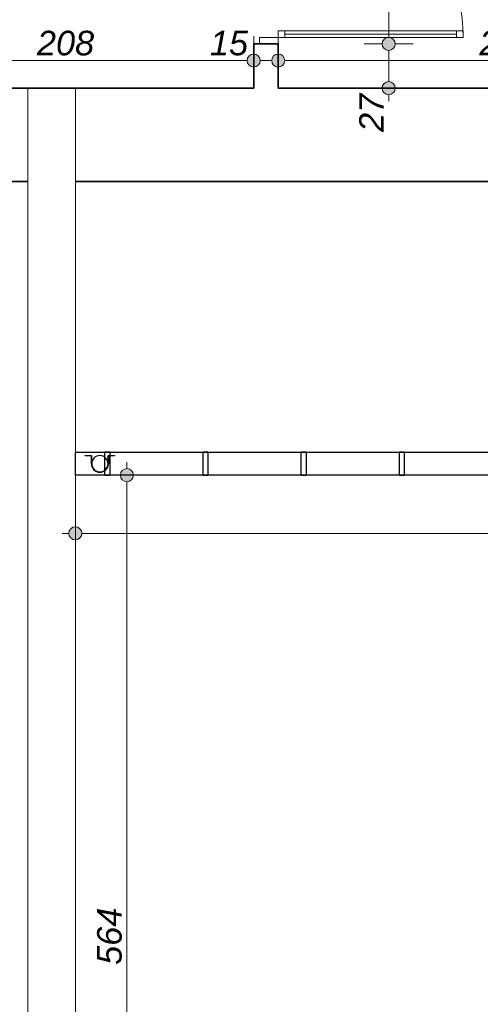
# Model space of a CAD drawing. Header units: millimetres. Extents: x -13944 to 84772, y -78836 to -35317.
# Tile 31 of 85: x 29584 to 32400, y -67712 to -61696. Entities that reach past the tile are written whole.
import ezdxf

# ---------------------------------------------------------------- set-up
doc = ezdxf.new("R2010")
doc.units = ezdxf.units.MM
doc.header["$MEASUREMENT"] = 0
doc.linetypes.add('Wipeout_Contour', pattern=[1000, 0, -1000])
for name, color, linetype, lineweight in [('Drzwi ArchiCAD_Nr_pióra__1', 7, 'Continuous', 0), ('Konstrukcja - Stropy_Nr_pióra__1', 7, 'Continuous', 0), ('Konstrukcja - Ściany zew_Nr_pióra__1', 7, 'Continuous', 0), ('Konstrukcja - Ściany zew_Nr_pióra__6', 7, 'Continuous', 35), ('Wnętrze - Umeblowanie_Nr_pióra__4', 7, 'Continuous', 25), ('Wymiarowanie - Ogólne_Nr_pióra__82', 114, 'Continuous', 13)]:
    doc.layers.add(name, color=color, linetype=linetype, lineweight=lineweight)
doc.layers.add('Konstrukcja - Ściany zew', color=7, linetype='Continuous')
doc.layers.add('Wymiarowanie - Ogólne', color=7, linetype='Continuous')
doc.styles.add('GENERATED_STYLE_3', font='txt')
doc.dimstyles.new('GENERATED_STYLE__1', dxfattribs={"dimtxt": 150, "dimasz": 152, "dimexe": 0.18, "dimexo": 0, "dimgap": 0.09, "dimtad": 1, "dimlfac": 0.1, "dimzin": 0, "dimdsep": 46, "dimtxsty": 'GENERATED_STYLE_3', "dimblk": 'ARROWHEAD_11', "dimblk1": 'ARROWHEAD_11', "dimblk2": 'ARROWHEAD_11', "dimcen": 0.09, "dimclrd": 114, "dimclre": 114, "dimclrt": 114, "dimazin": 0, "dimtfac": 1, "dimtdec": 4, "dimtmove": 0, "dimatfit": 3, "dimfxl": 1, "dimtolj": 1, "dimtzin": 0, "dimarcsym": 0})
doc.dimstyles.new('GENERATED_STYLE__2', dxfattribs={"dimtxt": 150, "dimasz": 152, "dimexe": 0.18, "dimexo": 0, "dimgap": 0.09, "dimtad": 1, "dimtih": 1, "dimtoh": 1, "dimlfac": 0.1, "dimzin": 0, "dimdsep": 46, "dimtxsty": 'GENERATED_STYLE_3', "dimblk": 'ARROWHEAD_11', "dimblk1": 'ARROWHEAD_11', "dimblk2": 'ARROWHEAD_11', "dimcen": 0.09, "dimclrd": 114, "dimclre": 114, "dimclrt": 114, "dimazin": 0, "dimtfac": 1, "dimtdec": 4, "dimtmove": 0, "dimatfit": 3, "dimfxl": 1, "dimtolj": 1, "dimtzin": 0, "dimarcsym": 0})

# ---------------------------------------------------------------- blocks, each defined once
blk = doc.blocks.new('*D97')
at = {"layer": 'Wymiarowanie - Ogólne_Nr_pióra__82', "linetype": 'Continuous'}
for points in [[(30280, -64479), (30277, -64463.7), (30268.3, -64450.7), (30255.3, -64442), (30240, -64439), (30224.7, -64442), (30211.8, -64450.7), (30203.1, -64463.7), (30200, -64479), (30203.1, -64494.3), (30211.8, -64507.3), (30224.7, -64515.9), (30240, -64519), (30255.3, -64515.9), (30268.3, -64507.3), (30277, -64494.3)], [(30280, -70122.2), (30277, -70106.9), (30268.3, -70093.9), (30255.3, -70085.2), (30240, -70082.2), (30224.7, -70085.2), (30211.8, -70093.9), (30203.1, -70106.9), (30200, -70122.2), (30203.1, -70137.5), (30211.8, -70150.5), (30224.7, -70159.1), (30240, -70162.2), (30255.3, -70159.1), (30268.3, -70150.5), (30277, -70137.5)]]:
    blk.add_hatch(color=256, dxfattribs=at).paths.add_polyline_path(points)
for p, q in [((30240, -64439), (30240, -64399)), ((30200, -64479), (30090, -64479)), ((30390, -64479), (30280, -64479)), ((30240, -70082.2), (30240, -64519)), ((30200, -70122.2), (30090, -70122.2)), ((30390, -70122.2), (30280, -70122.2)), ((30240, -70202.2), (30240, -70162.2))]:
    blk.add_line(p, q, dxfattribs=at)
for centre in [(30240, -64479), (30240, -70122.2)]:
    blk.add_circle(centre, 40, dxfattribs=at)
at = {"layer": 'Wymiarowanie - Ogólne_Nr_pióra__82', "insert": (30210, -67471.3), "char_height": 150, "attachment_point": 7, "rotation": 90, "style": 'GENERATED_STYLE_3'}
blk.add_mtext('\\A1;{\\fArial|b0|i1|c238|p38;564}', dxfattribs=at)
blk = doc.blocks.new('ARROWHEAD_11')
at = {"color": 0, "linetype": 'Continuous', "lineweight": 0}
blk.add_line((0, 0), (-1, 0), dxfattribs=at)
at = {"color": 0, "linetype": 'Continuous', "lineweight": 0, "const_width": 0.25, "flags": 128}
blk.add_lwpolyline([(-0.125, 0, 1), (0.125, 0, 1)], format="xyb", close=True, dxfattribs=at)
blk = doc.blocks.new('*D98')
at = {"layer": 'Wymiarowanie - Ogólne_Nr_pióra__82', "linetype": 'Continuous'}
for points in [[(29964.6, -64834.5), (29961.6, -64819.2), (29952.9, -64806.3), (29939.9, -64797.6), (29924.6, -64794.5), (29909.3, -64797.6), (29896.3, -64806.3), (29887.6, -64819.2), (29884.6, -64834.5), (29887.6, -64849.8), (29896.3, -64862.8), (29909.3, -64871.5), (29924.6, -64874.5), (29939.9, -64871.5), (29952.9, -64862.8), (29961.6, -64849.8)], [(48315.4, -64834.5), (48312.3, -64819.2), (48303.7, -64806.3), (48290.7, -64797.6), (48275.4, -64794.5), (48260.1, -64797.6), (48247.1, -64806.3), (48238.4, -64819.2), (48235.4, -64834.5), (48238.4, -64849.8), (48247.1, -64862.8), (48260.1, -64871.5), (48275.4, -64874.5), (48290.7, -64871.5), (48303.7, -64862.8), (48312.3, -64849.8)]]:
    blk.add_hatch(color=256, dxfattribs=at).paths.add_polyline_path(points)
for p, q in [((29924.6, -64794.5), (29924.6, -64684.5)), ((48275.4, -64794.5), (48275.4, -64684.5)), ((29844.6, -64834.5), (29884.6, -64834.5)), ((29964.6, -64834.5), (48235.4, -64834.5)), ((48315.4, -64834.5), (48355.4, -64834.5)), ((29924.6, -64984.5), (29924.6, -64874.5)), ((48275.4, -64984.5), (48275.4, -64874.5))]:
    blk.add_line(p, q, dxfattribs=at)
for centre in [(29924.6, -64834.5), (48275.4, -64834.5)]:
    blk.add_circle(centre, 40, dxfattribs=at)
at = {"layer": 'Wymiarowanie - Ogólne_Nr_pióra__82', "insert": (38843.5, -64804.5), "char_height": 150, "attachment_point": 7, "style": 'GENERATED_STYLE_3'}
blk.add_mtext('\\A1;{\\fArial|b0|i1|c238|p38;1 835}', dxfattribs=at)
blk = doc.blocks.new('*D341')
at = {"layer": 'Wymiarowanie - Ogólne_Nr_pióra__82', "linetype": 'Continuous'}
for points in [[(28974.6, -61945.7), (28971.6, -61930.4), (28962.9, -61917.4), (28949.9, -61908.7), (28934.6, -61905.7), (28919.3, -61908.7), (28906.3, -61917.4), (28897.7, -61930.4), (28894.6, -61945.7), (28897.7, -61961), (28906.3, -61974), (28919.3, -61982.6), (28934.6, -61985.7), (28949.9, -61982.6), (28962.9, -61974), (28971.6, -61961)], [(31054.6, -61945.8), (31051.6, -61930.5), (31042.9, -61917.5), (31029.9, -61908.9), (31014.6, -61905.8), (30999.3, -61908.9), (30986.3, -61917.5), (30977.7, -61930.5), (30974.6, -61945.8), (30977.7, -61961.1), (30986.3, -61974.1), (30999.3, -61982.8), (31014.6, -61985.8), (31029.9, -61982.8), (31042.9, -61974.1), (31051.6, -61961.1)]]:
    blk.add_hatch(color=256, dxfattribs=at).paths.add_polyline_path(points)
for p, q in [((28934.6, -61905.7), (28934.6, -61795.7)), ((28974.6, -61945.7), (30974.6, -61945.8)), ((28934.6, -62095.7), (28934.6, -61985.7))]:
    blk.add_line(p, q, dxfattribs=at)
blk.add_circle((28934.6, -61945.7), 40, dxfattribs=at)
at = {"layer": 'Wymiarowanie - Ogólne_Nr_pióra__82', "char_height": 150, "attachment_point": 7, "rotation": 359.9958, "style": 'GENERATED_STYLE_3'}
for s, insert in [('\\A1;{\\fArial|b0|i1|c238|p38;208}', (29690, -61915.7)), ('\\A1;{\\fArial|b0|i1|c238|p38;15}', (30747, -61915.8))]:
    blk.add_mtext(s, dxfattribs=dict(at, insert=insert))
blk = doc.blocks.new('*D342')
at = {"layer": 'Wymiarowanie - Ogólne_Nr_pióra__82', "linetype": 'Continuous'}
for points in [[(31054.6, -61945.8), (31051.6, -61930.5), (31042.9, -61917.5), (31029.9, -61908.9), (31014.6, -61905.8), (30999.3, -61908.9), (30986.3, -61917.5), (30977.7, -61930.5), (30974.6, -61945.8), (30977.7, -61961.1), (30986.3, -61974.1), (30999.3, -61982.8), (31014.6, -61985.8), (31029.9, -61982.8), (31042.9, -61974.1), (31051.6, -61961.1)], [(31204.6, -61945.8), (31201.6, -61930.5), (31192.9, -61917.6), (31179.9, -61908.9), (31164.6, -61905.8), (31149.3, -61908.9), (31136.3, -61917.6), (31127.7, -61930.5), (31124.6, -61945.8), (31127.7, -61961.1), (31136.3, -61974.1), (31149.3, -61982.8), (31164.6, -61985.8), (31179.9, -61982.8), (31192.9, -61974.1), (31201.6, -61961.1)]]:
    blk.add_hatch(color=256, dxfattribs=at).paths.add_polyline_path(points)
for p, q in [((31014.6, -61905.8), (31014.6, -61795.8)), ((31054.6, -61945.8), (31124.6, -61945.8)), ((31014.6, -62095.8), (31014.6, -61985.8))]:
    blk.add_line(p, q, dxfattribs=at)
blk.add_circle((31014.6, -61945.8), 40, dxfattribs=at)
blk = doc.blocks.new('*D343')
at = {"layer": 'Wymiarowanie - Ogólne_Nr_pióra__82', "linetype": 'Continuous'}
for points in [[(31204.6, -61945.8), (31201.6, -61930.5), (31192.9, -61917.6), (31179.9, -61908.9), (31164.6, -61905.8), (31149.3, -61908.9), (31136.3, -61917.6), (31127.7, -61930.5), (31124.6, -61945.8), (31127.7, -61961.1), (31136.3, -61974.1), (31149.3, -61982.8), (31164.6, -61985.8), (31179.9, -61982.8), (31192.9, -61974.1), (31201.6, -61961.1)], [(34004.7, -61946), (34001.6, -61930.7), (33992.9, -61917.8), (33980, -61909.1), (33964.7, -61906), (33949.3, -61909.1), (33936.4, -61917.8), (33927.7, -61930.7), (33924.7, -61946), (33927.7, -61961.4), (33936.4, -61974.3), (33949.3, -61983), (33964.7, -61986), (33980, -61983), (33992.9, -61974.3), (34001.6, -61961.4)]]:
    blk.add_hatch(color=256, dxfattribs=at).paths.add_polyline_path(points)
for p, q in [((31164.6, -61905.8), (31164.6, -61795.8)), ((31204.6, -61945.8), (33924.7, -61946)), ((31164.6, -62095.8), (31164.6, -61985.8))]:
    blk.add_line(p, q, dxfattribs=at)
blk.add_circle((31164.6, -61945.8), 40, dxfattribs=at)
at = {"layer": 'Wymiarowanie - Ogólne_Nr_pióra__82', "insert": (32393.9, -61915.9), "char_height": 150, "attachment_point": 7, "rotation": 359.9958, "style": 'GENERATED_STYLE_3'}
blk.add_mtext('\\A1;{\\fArial|b0|i1|c238|p38;280}', dxfattribs=at)
blk = doc.blocks.new('*D372')
at = {"layer": 'Wymiarowanie - Ogólne_Nr_pióra__82', "linetype": 'Continuous'}
for points in [[(31879.8, -61844.1), (31876.8, -61828.7), (31868.1, -61815.8), (31855.1, -61807.1), (31839.8, -61804.1), (31824.5, -61807.1), (31811.5, -61815.8), (31802.9, -61828.7), (31799.8, -61844.1), (31802.9, -61859.4), (31811.5, -61872.3), (31824.5, -61881), (31839.8, -61884.1), (31855.1, -61881), (31868.1, -61872.3), (31876.8, -61859.4)], [(31879.8, -62114.1), (31876.8, -62098.7), (31868.1, -62085.8), (31855.1, -62077.1), (31839.8, -62074.1), (31824.5, -62077.1), (31811.5, -62085.8), (31802.9, -62098.7), (31799.8, -62114.1), (31802.9, -62129.4), (31811.5, -62142.3), (31824.5, -62151), (31839.8, -62154.1), (31855.1, -62151), (31868.1, -62142.3), (31876.8, -62129.4)]]:
    blk.add_hatch(color=256, dxfattribs=at).paths.add_polyline_path(points)
for p, q in [((31799.8, -61844.1), (31689.8, -61844.1)), ((31989.8, -61844.1), (31879.8, -61844.1)), ((31839.8, -62074.1), (31839.8, -61884.1)), ((31799.8, -62114.1), (31689.8, -62114.1)), ((31989.8, -62114.1), (31879.8, -62114.1)), ((31839.8, -62194.1), (31839.8, -62154.1))]:
    blk.add_line(p, q, dxfattribs=at)
for centre in [(31839.8, -61844.1), (31839.8, -62114.1)]:
    blk.add_circle(centre, 40, dxfattribs=at)
at = {"layer": 'Wymiarowanie - Ogólne_Nr_pióra__82', "insert": (31809.8, -62381.7), "char_height": 150, "attachment_point": 7, "rotation": 90, "style": 'GENERATED_STYLE_3'}
blk.add_mtext('\\A1;{\\fArial|b0|i1|c238|p38;27}', dxfattribs=at)
blk = doc.blocks.new('*D373')
at = {"layer": 'Wymiarowanie - Ogólne_Nr_pióra__82', "linetype": 'Continuous'}
for points in [[(31879.8, -59504.1), (31876.8, -59488.7), (31868.1, -59475.8), (31855.1, -59467.1), (31839.8, -59464.1), (31824.5, -59467.1), (31811.5, -59475.8), (31802.9, -59488.7), (31799.8, -59504.1), (31802.9, -59519.4), (31811.5, -59532.3), (31824.5, -59541), (31839.8, -59544.1), (31855.1, -59541), (31868.1, -59532.3), (31876.8, -59519.4)], [(31879.8, -61844.1), (31876.8, -61828.7), (31868.1, -61815.8), (31855.1, -61807.1), (31839.8, -61804.1), (31824.5, -61807.1), (31811.5, -61815.8), (31802.9, -61828.7), (31799.8, -61844.1), (31802.9, -61859.4), (31811.5, -61872.3), (31824.5, -61881), (31839.8, -61884.1), (31855.1, -61881), (31868.1, -61872.3), (31876.8, -61859.4)]]:
    blk.add_hatch(color=256, dxfattribs=at).paths.add_polyline_path(points)
for p, q in [((31799.8, -59504.1), (31689.8, -59504.1)), ((31839.8, -61804.1), (31839.8, -59544.1)), ((31989.8, -59504.1), (31879.8, -59504.1)), ((31799.8, -61844.1), (31689.8, -61844.1)), ((31989.8, -61844.1), (31879.8, -61844.1))]:
    blk.add_line(p, q, dxfattribs=at)
for centre in [(31839.8, -59504.1), (31839.8, -61844.1)]:
    blk.add_circle(centre, 40, dxfattribs=at)
at = {"layer": 'Wymiarowanie - Ogólne_Nr_pióra__82', "insert": (31809.8, -60844.8), "char_height": 150, "attachment_point": 7, "rotation": 90, "style": 'GENERATED_STYLE_3'}
blk.add_mtext('\\A1;{\\fArial|b0|i1|c238|p38;234}', dxfattribs=at)

msp = doc.modelspace()

# ---------------------------------------------------------------- linework, layer by layer
at = {"layer": 'Drzwi ArchiCAD_Nr_pióra__1', "linetype": 'Continuous'}
for p, q in [((31164.596, -61764.054), (31204.596, -61764.054)), ((31164.596, -61804.054), (31164.596, -61764.054)), ((31204.596, -61764.054), (32254.596, -61764.054)), ((31204.596, -61784.054), (31204.596, -61764.054)), ((31204.596, -61764.054), (31204.596, -61804.054)), ((31204.596, -61784.054), (32254.596, -61784.054)), ((31204.596, -61804.054), (31204.596, -61784.054)), ((32254.596, -61784.054), (31204.596, -61784.054)), ((32254.596, -61784.054), (31204.596, -61784.054)), ((32254.596, -61764.054), (32254.596, -61784.054)), ((32254.596, -61804.054), (32254.596, -61764.054)), ((32254.596, -61764.054), (32294.596, -61764.054)), ((32254.596, -61784.054), (32254.596, -61804.054)), ((32294.596, -61764.054), (32294.596, -61804.054)), ((31049.596, -61804.054), (31164.596, -61804.054)), ((31049.596, -61844.054), (31049.596, -61804.054)), ((31164.596, -61844.054), (31049.596, -61844.054)), ((31164.596, -61844.054), (31049.596, -61844.054)), ((31164.596, -61804.054), (31164.596, -61844.054)), ((31204.596, -61804.054), (31164.596, -61804.054)), ((32254.596, -61804.054), (31204.596, -61804.054)), ((32294.596, -61804.054), (32254.596, -61804.054))]:
    msp.add_line(p, q, dxfattribs=at)
msp.add_arc((31164.596, -61804.054), 1130, 0, 90, dxfattribs=at)
at = {"layer": 'Konstrukcja - Stropy_Nr_pióra__1', "linetype": 'Continuous', "flags": 128}
for points in [[(2164.596, -62391.747), (2164.596, -66752.955), (28418.016, -66749.91), (28418.016, -62684.566), (51525.096, -62684.566), (55044.372, -65629.384), (57269.596, -65629.126), (57269.596, -65629.384), (60264.596, -65629.384), (60264.596, -59579.384), (37951.507, -40862.978), (28294.596, -40862.978), (28294.596, -47992.978), (2164.596, -47992.978), (2164.596, -58010.641)], [(2164.596, -66752.955), (2164.596, -76044.91), (6159.596, -76044.91), (6159.041, -71572.176), (27734.596, -71572.176), (27734.596, -70122.176), (29924.596, -70122.176), (29924.596, -64338.978), (48317.016, -64338.978), (52953.596, -68219.724), (52953.596, -70122.176), (57269.596, -70122.176), (57269.596, -65629.384), (55044.372, -65629.384), (51526.196, -62685.486), (48316.127, -62681.583), (28417.544, -62683.891), (28418.016, -66749.91)]]:
    msp.add_lwpolyline(points, close=True, dxfattribs=at)
at = {"layer": 'Konstrukcja - Ściany zew_Nr_pióra__6', "linetype": 'Continuous'}
for p, q in [((31049.596, -61844.054), (31014.596, -61844.054)), ((31164.596, -61844.054), (31049.596, -61844.054))]:
    msp.add_line(p, q, dxfattribs=at)
at = {"layer": 'Konstrukcja - Ściany zew_Nr_pióra__6', "linetype": 'Continuous', "flags": 128}
for points in [[(31014.596, -61844.054), (31014.596, -62114.043)], [(31164.596, -62114.054), (31164.596, -61844.054)], [(33964.638, -62114.26), (31164.596, -62114.054)]]:
    msp.add_lwpolyline(points, dxfattribs=at)
at = {"layer": 'Wnętrze - Umeblowanie_Nr_pióra__4', "linetype": 'Continuous'}
for p, q in [((29984.596, -64360.978), (29984.596, -64358.978)), ((29984.596, -64358.978), (30024.396, -64358.978)), ((29984.596, -64360.978), (29984.596, -64358.978)), ((29984.596, -64358.978), (30024.396, -64358.978)), ((29984.596, -64360.978), (29984.596, -64358.978)), ((29984.596, -64358.978), (30024.396, -64358.978)), ((29984.596, -64360.978), (29984.596, -64358.978)), ((29984.596, -64358.978), (30024.396, -64358.978)), ((29984.596, -64360.978), (29984.596, -64358.978)), ((29984.596, -64358.978), (30024.396, -64358.978)), ((29984.596, -64360.978), (29984.596, -64358.978)), ((29984.596, -64358.978), (30024.396, -64358.978)), ((29984.596, -64360.978), (29984.596, -64358.978)), ((29984.596, -64358.978), (30024.396, -64358.978)), ((29984.596, -64360.978), (29984.596, -64358.978)), ((29984.596, -64358.978), (30024.396, -64358.978)), ((29984.596, -64360.978), (29984.596, -64358.978)), ((29984.596, -64358.978), (30024.396, -64358.978)), ((29984.596, -64360.978), (29984.596, -64358.978)), ((29984.596, -64358.978), (30024.396, -64358.978)), ((29984.596, -64360.978), (29984.596, -64358.978)), ((29984.596, -64358.978), (30024.396, -64358.978)), ((29984.596, -64360.978), (29984.596, -64358.978)), ((29984.596, -64358.978), (30024.396, -64358.978)), ((29984.596, -64360.978), (29984.596, -64358.978)), ((29984.596, -64358.978), (30024.396, -64358.978)), ((29984.596, -64360.978), (29984.596, -64358.978)), ((29984.596, -64358.978), (30024.396, -64358.978)), ((29984.596, -64360.978), (29984.596, -64358.978)), ((29984.596, -64358.978), (30024.396, -64358.978)), ((29984.596, -64360.978), (29984.596, -64358.978)), ((29984.596, -64358.978), (30024.396, -64358.978)), ((29984.596, -64360.978), (29984.596, -64358.978)), ((29984.596, -64358.978), (30024.396, -64358.978)), ((29984.596, -64360.978), (29984.596, -64358.978)), ((29984.596, -64358.978), (30024.396, -64358.978)), ((29984.596, -64360.978), (29984.596, -64358.978)), ((29984.596, -64358.978), (30024.396, -64358.978)), ((29984.596, -64360.978), (29984.596, -64358.978)), ((29984.596, -64358.978), (30024.396, -64358.978)), ((29984.596, -64360.978), (29984.596, -64358.978)), ((29984.596, -64358.978), (30024.396, -64358.978)), ((29984.596, -64360.978), (29984.596, -64358.978)), ((29984.596, -64358.978), (30024.396, -64358.978)), ((29984.596, -64360.978), (29984.596, -64358.978)), ((29984.596, -64358.978), (30024.396, -64358.978)), ((29984.596, -64360.978), (29984.596, -64358.978)), ((29984.596, -64358.978), (30024.396, -64358.978)), ((29984.596, -64360.978), (29984.596, -64358.978)), ((29984.596, -64358.978), (30024.396, -64358.978)), ((29984.596, -64360.978), (29984.596, -64358.978)), ((29984.596, -64358.978), (30024.396, -64358.978)), ((30022.596, -64360.978), (29984.596, -64360.978)), ((30022.596, -64360.978), (29984.596, -64360.978)), ((30022.596, -64360.978), (29984.596, -64360.978)), ((30022.596, -64360.978), (29984.596, -64360.978)), ((30022.596, -64360.978), (29984.596, -64360.978)), ((30022.596, -64360.978), (29984.596, -64360.978)), ((30022.596, -64360.978), (29984.596, -64360.978)), ((30022.596, -64360.978), (29984.596, -64360.978)), ((30022.596, -64360.978), (29984.596, -64360.978)), ((30022.596, -64360.978), (29984.596, -64360.978)), ((30022.596, -64360.978), (29984.596, -64360.978)), ((30022.596, -64360.978), (29984.596, -64360.978)), ((30022.596, -64360.978), (29984.596, -64360.978)), ((30022.596, -64360.978), (29984.596, -64360.978)), ((30022.596, -64360.978), (29984.596, -64360.978)), ((30022.596, -64360.978), (29984.596, -64360.978)), ((30022.596, -64360.978), (29984.596, -64360.978)), ((30022.596, -64360.978), (29984.596, -64360.978)), ((30022.596, -64360.978), (29984.596, -64360.978)), ((30022.596, -64360.978), (29984.596, -64360.978)), ((30022.596, -64360.978), (29984.596, -64360.978)), ((30022.596, -64360.978), (29984.596, -64360.978)), ((30022.596, -64360.978), (29984.596, -64360.978)), ((30022.596, -64360.978), (29984.596, -64360.978)), ((30022.596, -64360.978), (29984.596, -64360.978)), ((30022.596, -64360.978), (29984.596, -64360.978)), ((30022.596, -64408.978), (30022.596, -64360.978)), ((30022.596, -64408.978), (30022.596, -64360.978)), ((30022.596, -64408.978), (30022.596, -64360.978)), ((30022.596, -64408.978), (30022.596, -64360.978)), ((30022.596, -64408.978), (30022.596, -64360.978)), ((30022.596, -64408.978), (30022.596, -64360.978)), ((30022.596, -64408.978), (30022.596, -64360.978)), ((30022.596, -64408.978), (30022.596, -64360.978)), ((30022.596, -64408.978), (30022.596, -64360.978)), ((30022.596, -64408.978), (30022.596, -64360.978)), ((30022.596, -64408.978), (30022.596, -64360.978)), ((30022.596, -64408.978), (30022.596, -64360.978)), ((30022.596, -64408.978), (30022.596, -64360.978)), ((30022.596, -64408.978), (30022.596, -64360.978)), ((30022.596, -64408.978), (30022.596, -64360.978)), ((30022.596, -64408.978), (30022.596, -64360.978)), ((30022.596, -64408.978), (30022.596, -64360.978)), ((30022.596, -64408.978), (30022.596, -64360.978)), ((30022.596, -64408.978), (30022.596, -64360.978)), ((30022.596, -64408.978), (30022.596, -64360.978)), ((30022.596, -64408.978), (30022.596, -64360.978)), ((30022.596, -64408.978), (30022.596, -64360.978)), ((30022.596, -64408.978), (30022.596, -64360.978)), ((30022.596, -64408.978), (30022.596, -64360.978)), ((30022.596, -64408.978), (30022.596, -64360.978)), ((30022.596, -64408.978), (30022.596, -64360.978)), ((30024.396, -64358.978), (30024.396, -64408.978)), ((30024.396, -64358.978), (30024.396, -64408.978)), ((30024.396, -64358.978), (30024.396, -64408.978)), ((30024.396, -64358.978), (30024.396, -64408.978)), ((30024.396, -64358.978), (30024.396, -64408.978)), ((30024.396, -64358.978), (30024.396, -64408.978)), ((30024.396, -64358.978), (30024.396, -64408.978)), ((30024.396, -64358.978), (30024.396, -64408.978)), ((30024.396, -64358.978), (30024.396, -64408.978)), ((30024.396, -64358.978), (30024.396, -64408.978)), ((30024.396, -64358.978), (30024.396, -64408.978)), ((30024.396, -64358.978), (30024.396, -64408.978)), ((30024.396, -64358.978), (30024.396, -64408.978)), ((30024.396, -64358.978), (30024.396, -64408.978)), ((30024.396, -64358.978), (30024.396, -64408.978)), ((30024.396, -64358.978), (30024.396, -64408.978)), ((30024.396, -64358.978), (30024.396, -64408.978)), ((30024.396, -64358.978), (30024.396, -64408.978)), ((30024.396, -64358.978), (30024.396, -64408.978)), ((30024.396, -64358.978), (30024.396, -64408.978)), ((30024.396, -64358.978), (30024.396, -64408.978)), ((30024.396, -64358.978), (30024.396, -64408.978)), ((30024.396, -64358.978), (30024.396, -64408.978)), ((30024.396, -64358.978), (30024.396, -64408.978)), ((30024.396, -64358.978), (30024.396, -64408.978)), ((30024.396, -64358.978), (30024.396, -64408.978)), ((30105.145, -64480.978), (30105.145, -64336.978)), ((30105.145, -64336.978), (30135.145, -64336.978)), ((30124.796, -64358.978), (30164.596, -64358.978)), ((30124.796, -64408.978), (30124.796, -64358.978)), ((30124.796, -64358.978), (30164.596, -64358.978)), ((30124.796, -64408.978), (30124.796, -64358.978)), ((30124.796, -64358.978), (30164.596, -64358.978)), ((30124.796, -64408.978), (30124.796, -64358.978)), ((30124.796, -64358.978), (30164.596, -64358.978)), ((30124.796, -64408.978), (30124.796, -64358.978)), ((30124.796, -64358.978), (30164.596, -64358.978)), ((30124.796, -64408.978), (30124.796, -64358.978)), ((30124.796, -64358.978), (30164.596, -64358.978)), ((30124.796, -64408.978), (30124.796, -64358.978)), ((30124.796, -64358.978), (30164.596, -64358.978)), ((30124.796, -64408.978), (30124.796, -64358.978)), ((30124.796, -64358.978), (30164.596, -64358.978)), ((30124.796, -64408.978), (30124.796, -64358.978)), ((30124.796, -64358.978), (30164.596, -64358.978)), ((30124.796, -64408.978), (30124.796, -64358.978)), ((30124.796, -64358.978), (30164.596, -64358.978)), ((30124.796, -64408.978), (30124.796, -64358.978)), ((30124.796, -64358.978), (30164.596, -64358.978)), ((30124.796, -64408.978), (30124.796, -64358.978)), ((30124.796, -64358.978), (30164.596, -64358.978)), ((30124.796, -64408.978), (30124.796, -64358.978)), ((30124.796, -64358.978), (30164.596, -64358.978)), ((30124.796, -64408.978), (30124.796, -64358.978)), ((30124.796, -64358.978), (30164.596, -64358.978)), ((30124.796, -64408.978), (30124.796, -64358.978)), ((30124.796, -64358.978), (30164.596, -64358.978)), ((30124.796, -64408.978), (30124.796, -64358.978)), ((30124.796, -64358.978), (30164.596, -64358.978)), ((30124.796, -64408.978), (30124.796, -64358.978)), ((30124.796, -64358.978), (30164.596, -64358.978)), ((30124.796, -64408.978), (30124.796, -64358.978)), ((30124.796, -64358.978), (30164.596, -64358.978)), ((30124.796, -64408.978), (30124.796, -64358.978)), ((30124.796, -64358.978), (30164.596, -64358.978)), ((30124.796, -64408.978), (30124.796, -64358.978)), ((30124.796, -64358.978), (30164.596, -64358.978)), ((30124.796, -64408.978), (30124.796, -64358.978)), ((30124.796, -64358.978), (30164.596, -64358.978)), ((30124.796, -64408.978), (30124.796, -64358.978)), ((30124.796, -64358.978), (30164.596, -64358.978)), ((30124.796, -64408.978), (30124.796, -64358.978)), ((30124.796, -64358.978), (30164.596, -64358.978)), ((30124.796, -64408.978), (30124.796, -64358.978)), ((30124.796, -64358.978), (30164.596, -64358.978)), ((30124.796, -64408.978), (30124.796, -64358.978)), ((30124.796, -64358.978), (30164.596, -64358.978)), ((30124.796, -64408.978), (30124.796, -64358.978)), ((30124.796, -64358.978), (30164.596, -64358.978)), ((30124.796, -64408.978), (30124.796, -64358.978)), ((30126.596, -64360.978), (30126.596, -64408.978)), ((30164.596, -64360.978), (30126.596, -64360.978)), ((30126.596, -64360.978), (30126.596, -64408.978)), ((30164.596, -64360.978), (30126.596, -64360.978)), ((30126.596, -64360.978), (30126.596, -64408.978)), ((30164.596, -64360.978), (30126.596, -64360.978)), ((30126.596, -64360.978), (30126.596, -64408.978)), ((30164.596, -64360.978), (30126.596, -64360.978)), ((30126.596, -64360.978), (30126.596, -64408.978)), ((30164.596, -64360.978), (30126.596, -64360.978)), ((30126.596, -64360.978), (30126.596, -64408.978)), ((30164.596, -64360.978), (30126.596, -64360.978)), ((30126.596, -64360.978), (30126.596, -64408.978)), ((30164.596, -64360.978), (30126.596, -64360.978)), ((30126.596, -64360.978), (30126.596, -64408.978)), ((30164.596, -64360.978), (30126.596, -64360.978)), ((30126.596, -64360.978), (30126.596, -64408.978)), ((30164.596, -64360.978), (30126.596, -64360.978)), ((30126.596, -64360.978), (30126.596, -64408.978)), ((30164.596, -64360.978), (30126.596, -64360.978)), ((30126.596, -64360.978), (30126.596, -64408.978)), ((30164.596, -64360.978), (30126.596, -64360.978)), ((30126.596, -64360.978), (30126.596, -64408.978)), ((30164.596, -64360.978), (30126.596, -64360.978)), ((30126.596, -64360.978), (30126.596, -64408.978)), ((30164.596, -64360.978), (30126.596, -64360.978)), ((30126.596, -64360.978), (30126.596, -64408.978)), ((30164.596, -64360.978), (30126.596, -64360.978)), ((30126.596, -64360.978), (30126.596, -64408.978)), ((30164.596, -64360.978), (30126.596, -64360.978)), ((30126.596, -64360.978), (30126.596, -64408.978)), ((30164.596, -64360.978), (30126.596, -64360.978)), ((30126.596, -64360.978), (30126.596, -64408.978)), ((30164.596, -64360.978), (30126.596, -64360.978)), ((30126.596, -64360.978), (30126.596, -64408.978)), ((30164.596, -64360.978), (30126.596, -64360.978)), ((30126.596, -64360.978), (30126.596, -64408.978)), ((30164.596, -64360.978), (30126.596, -64360.978)), ((30126.596, -64360.978), (30126.596, -64408.978)), ((30164.596, -64360.978), (30126.596, -64360.978)), ((30126.596, -64360.978), (30126.596, -64408.978)), ((30164.596, -64360.978), (30126.596, -64360.978)), ((30126.596, -64360.978), (30126.596, -64408.978)), ((30164.596, -64360.978), (30126.596, -64360.978)), ((30126.596, -64360.978), (30126.596, -64408.978)), ((30164.596, -64360.978), (30126.596, -64360.978)), ((30126.596, -64360.978), (30126.596, -64408.978)), ((30164.596, -64360.978), (30126.596, -64360.978)), ((30126.596, -64360.978), (30126.596, -64408.978)), ((30164.596, -64360.978), (30126.596, -64360.978)), ((30126.596, -64360.978), (30126.596, -64408.978)), ((30164.596, -64360.978), (30126.596, -64360.978)), ((30135.145, -64336.978), (30135.145, -64480.978)), ((30164.596, -64358.978), (30164.596, -64360.978)), ((30164.596, -64358.978), (30164.596, -64360.978)), ((30164.596, -64358.978), (30164.596, -64360.978)), ((30164.596, -64358.978), (30164.596, -64360.978)), ((30164.596, -64358.978), (30164.596, -64360.978)), ((30164.596, -64358.978), (30164.596, -64360.978)), ((30164.596, -64358.978), (30164.596, -64360.978)), ((30164.596, -64358.978), (30164.596, -64360.978)), ((30164.596, -64358.978), (30164.596, -64360.978)), ((30164.596, -64358.978), (30164.596, -64360.978)), ((30164.596, -64358.978), (30164.596, -64360.978)), ((30164.596, -64358.978), (30164.596, -64360.978)), ((30164.596, -64358.978), (30164.596, -64360.978)), ((30164.596, -64358.978), (30164.596, -64360.978)), ((30164.596, -64358.978), (30164.596, -64360.978)), ((30164.596, -64358.978), (30164.596, -64360.978)), ((30164.596, -64358.978), (30164.596, -64360.978)), ((30164.596, -64358.978), (30164.596, -64360.978)), ((30164.596, -64358.978), (30164.596, -64360.978)), ((30164.596, -64358.978), (30164.596, -64360.978)), ((30164.596, -64358.978), (30164.596, -64360.978)), ((30164.596, -64358.978), (30164.596, -64360.978)), ((30164.596, -64358.978), (30164.596, -64360.978)), ((30164.596, -64358.978), (30164.596, -64360.978)), ((30164.596, -64358.978), (30164.596, -64360.978)), ((30164.596, -64358.978), (30164.596, -64360.978)), ((30705.145, -64480.978), (30705.145, -64336.978)), ((30705.145, -64336.978), (30735.145, -64336.978)), ((30735.145, -64336.978), (30735.145, -64480.978)), ((31305.145, -64480.978), (31305.145, -64336.978)), ((31305.145, -64336.978), (31335.145, -64336.978)), ((31335.145, -64336.978), (31335.145, -64480.978)), ((31905.145, -64480.978), (31905.145, -64336.978)), ((31905.145, -64336.978), (31935.145, -64336.978)), ((31935.145, -64336.978), (31935.145, -64480.978)), ((30135.145, -64480.978), (30105.145, -64480.978)), ((30735.145, -64480.978), (30705.145, -64480.978)), ((31335.145, -64480.978), (31305.145, -64480.978)), ((31935.145, -64480.978), (31905.145, -64480.978))]:
    msp.add_line(p, q, dxfattribs=at)
for radius, start, end in [(50, 0, 180), (50, 0, 180), (52, 180, 0), (52, 180, 0), (52, 180, 0), (52, 180, 0), (52, 180, 0), (52, 180, 0), (52, 180, 0), (52, 180, 0), (52, 180, 0), (52, 180, 0), (52, 180, 0), (52, 180, 0), (52, 180, 0), (52, 180, 0), (52, 180, 0), (52, 180, 0), (52, 180, 0), (52, 180, 0), (52, 180, 0), (52, 180, 0), (52, 180, 0), (52, 180, 0), (52, 180, 0), (52, 180, 0), (52, 180, 0), (52, 180, 0), (50.2, 180, 0), (50.2, 180, 0), (50.2, 180, 0), (50.2, 180, 0), (50.2, 180, 0), (50.2, 180, 0), (50.2, 180, 0), (50.2, 180, 0), (50.2, 180, 0), (50.2, 180, 0), (50.2, 180, 0), (50.2, 180, 0), (50.2, 180, 0), (50.2, 180, 0), (50.2, 180, 0), (50.2, 180, 0), (50.2, 180, 0), (50.2, 180, 0), (50.2, 180, 0), (50.2, 180, 0), (50.2, 180, 0), (50.2, 180, 0), (50.2, 180, 0), (50.2, 180, 0), (50.2, 180, 0), (50.2, 180, 0), (50, 180, 0), (50, 180, 0)]:
    msp.add_arc((30074.596, -64408.978), radius, start, end, dxfattribs=at)

# ---------------------------------------------------------------- dimensions: what is measured, and where the dimension line sits
at = {"layer": 'Wymiarowanie - Ogólne', "color": 114, "linetype": 'Continuous', "lineweight": 13}
for base, p1, p2, angle, picture, middle, turn in [((31839.809, -59504.054), (31595.278, -61844.054), (31595.278, -59504.054), 90, '*D373', (31734.809, -60674.054), 90), ((33964.651, -61946.045), (31164.596, -62114.054), (33964.651, -61934.26), 359.9957961, '*D343', (32564.637, -61840.943), 359.9957961), ((31164.609, -61945.84), (31014.596, -62114.043), (31164.596, -62114.054), 359.9957961, '*D342', (30860.787, -61840.818), 359.9957961), ((31839.809, -61844.054), (31595.278, -62114.054), (31595.278, -61844.054), 90, '*D372', (31734.809, -62267.883), 90)]:
    dim = msp.add_linear_dim(base=base, p1=p1, p2=p2, angle=angle, dimstyle='GENERATED_STYLE__1', dxfattribs=at)
    dim.commit()
    dim.dimension.update_dxf_attribs({"geometry": picture, "text_midpoint": middle, "dimtype": 160, "text_rotation": turn})

# ---------------------------------------------------------------- next in the draw order: wipeouts: each hides what was drawn before it
at = {"color": 254, "linetype": 'Wipeout_Contour', "lineweight": 0, "ltscale": 276564.235107}
msp.add_wipeout([(29924.596, -62113.963), (29634.596, -62113.942), (29634.596, -62683.942), (29924.596, -62683.963)], dxfattribs=at).dxf.layer = 'Konstrukcja - Ściany zew'

# ---------------------------------------------------------------- next in the draw order: linework, layer by layer
at = {"layer": 'Konstrukcja - Ściany zew_Nr_pióra__1', "linetype": 'Continuous'}
for p, q in [((29634.596, -62113.942), (29634.596, -62683.942)), ((29924.596, -62683.963), (29924.596, -62113.963))]:
    msp.add_line(p, q, dxfattribs=at)
at = {"layer": 'Konstrukcja - Ściany zew_Nr_pióra__6', "linetype": 'Continuous', "flags": 128}
for points in [[(31014.596, -62114.043), (28934.617, -62113.891)], [(28934.596, -62683.891), (29634.596, -62683.942)], [(29924.596, -62683.963), (33964.596, -62684.26)]]:
    msp.add_lwpolyline(points, dxfattribs=at)

# ---------------------------------------------------------------- next in the draw order: dimensions: what is measured, and where the dimension line sits
at = {"layer": 'Wymiarowanie - Ogólne', "color": 114, "linetype": 'Continuous', "lineweight": 13}
dim = msp.add_linear_dim(base=(31014.609, -61945.829), p1=(28934.62, -62043.891), p2=(31014.596, -62114.043), angle=359.9957961, dimstyle='GENERATED_STYLE__1', dxfattribs=at)
dim.commit()
dim.dimension.update_dxf_attribs({"geometry": '*D341', "text_midpoint": (29860.797, -61840.744), "dimtype": 160, "text_rotation": 359.9957961})

# ---------------------------------------------------------------- next in the draw order: wipeouts: each hides what was drawn before it
at = {"color": 254, "linetype": 'Wipeout_Contour', "lineweight": 0, "ltscale": 291164.047037}
msp.add_wipeout([(29634.596, -62683.942), (29634.596, -70122.176), (29924.596, -70122.176), (29924.596, -62683.963)], dxfattribs=at).dxf.layer = 'Konstrukcja - Ściany zew'

# ---------------------------------------------------------------- next in the draw order: linework, layer by layer
at = {"layer": 'Konstrukcja - Ściany zew_Nr_pióra__1', "linetype": 'Continuous', "flags": 128}
for points in [[(29634.596, -62683.942), (29634.596, -70122.176)], [(29924.596, -70122.176), (29924.596, -62683.963)]]:
    msp.add_lwpolyline(points, dxfattribs=at)
at = {"layer": 'Wnętrze - Umeblowanie_Nr_pióra__4', "linetype": 'Continuous'}
for p, q in [((29924.596, -64338.978), (48320.145, -64338.978)), ((29924.596, -64478.978), (29924.596, -64338.978)), ((48320.145, -64478.978), (29924.596, -64478.978))]:
    msp.add_line(p, q, dxfattribs=at)

# ---------------------------------------------------------------- next in the draw order: dimensions: what is measured, and where the dimension line sits
at = {"layer": 'Wymiarowanie - Ogólne', "color": 114, "linetype": 'Continuous', "lineweight": 13}
dim = msp.add_linear_dim(base=(48275.394, -64834.54), p1=(29924.596, -64478.978), p2=(48275.394, -64479.712), text='1 835', dimstyle='GENERATED_STYLE__2', dxfattribs=at)
dim.commit()
dim.dimension.update_dxf_attribs({"geometry": '*D98', "text_midpoint": (39099.995, -64729.54), "dimtype": 160})
dim = msp.add_linear_dim(base=(30240.035, -64478.978), p1=(30017.807, -70122.176), p2=(29924.596, -64478.978), angle=90, text='564', dimstyle='GENERATED_STYLE__1', dxfattribs=at)
dim.commit()
dim.dimension.update_dxf_attribs({"geometry": '*D97', "text_midpoint": (30135.035, -67300.577), "dimtype": 160, "text_rotation": 90})

doc.saveas('drawing.dxf')
